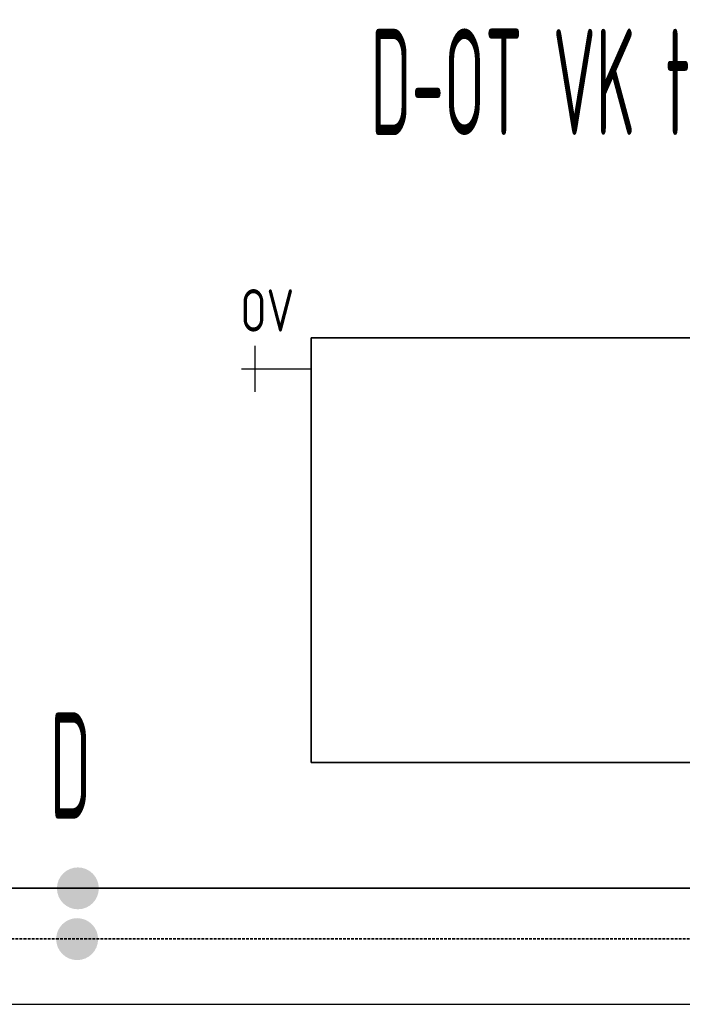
# Model space of a CAD drawing. Header units: millimetres. Extents: x 60394 to 199354, y 20895 to 166073.
# Tile 204 of 256: x 132673 to 133454, y 20895 to 22055. Entities that reach past the tile are written whole.
import ezdxf
from ezdxf.enums import TextEntityAlignment as Align

# ---------------------------------------------------------------- set-up
doc = ezdxf.new("R2010")
doc.units = ezdxf.units.MM
doc.linetypes.add('VERDECKT', pattern=[9.525, 6.35, -3.175])
for name, color, linetype, lineweight in [('JS_VYT_POPIS - OBECNĚ', 7, 'Continuous', 5), ('UT_SCHÉMA_POPIS', 7, 'VERDECKT', 5), ('UT_SCHÉMA_PŘÍVOD', 10, 'Continuous', 35), ('UT_SCHÉMA_SYMBOLY', 7, 'Continuous', 25), ('UT_SCHÉMA_ZPÁTEČKA', 172, 'VERDECKT', 35), ('UT_ZAŘÍZENÍ - OT', 3, 'Continuous', 35)]:
    doc.layers.add(name, color=color, linetype=linetype, lineweight=lineweight)
doc.styles.add('ISO 2.5', font='isocp.shx', dxfattribs={"width": 0.8, "height": 2.5})
doc.styles.add('VZT_POPIS', font='isocp.shx', dxfattribs={"width": 0.6, "height": 125})

msp = doc.modelspace()

# ---------------------------------------------------------------- hatches: boundary and pattern name
at = {"layer": 'UT_SCHÉMA_PŘÍVOD'}
msp.add_hatch(color=256, dxfattribs=at).paths.add_polyline_path([(132717.1, 21031.9, 1), (132766.4, 21031.9, 1)])
at = {"layer": 'UT_SCHÉMA_ZPÁTEČKA', "ltscale": 0.3}
msp.add_hatch(color=256, dxfattribs=at).paths.add_polyline_path([(132765.6, 20972.1, -1), (132716.2, 20972.1, -1)])

# ---------------------------------------------------------------- linework, layer by layer
msp.add_line((64740.6, 20895.4), (199354.4, 20895.4))
at = {"layer": 'UT_SCHÉMA_PŘÍVOD'}
msp.add_line((132395.9, 21032.3), (138322.7, 21032.3), dxfattribs=at)
at = {"layer": 'UT_SCHÉMA_SYMBOLY'}
for p, q in [((132950.6, 21616.6), (132950.6, 21670.6)), ((132934.6, 21643.6), (133016.5, 21643.6))]:
    msp.add_line(p, q, dxfattribs=at)
at = {"layer": 'UT_SCHÉMA_ZPÁTEČKA', "ltscale": 0.5}
msp.add_line((132320.7, 20972.3), (138389.8, 20972.3), dxfattribs=at)
at = {"layer": 'UT_ZAŘÍZENÍ - OT', "linetype": 'Continuous'}
for p, q in [((133016.5, 21180.2), (133016.5, 21680.2)), ((133016.5, 21680.2), (134216.5, 21680.2)), ((134216.5, 21180.2), (133016.5, 21180.2))]:
    msp.add_line(p, q, dxfattribs=at)

# ---------------------------------------------------------------- texts
at = {"layer": 'JS_VYT_POPIS - OBECNĚ', "style": 'VZT_POPIS', "width": 0.5}
msp.add_text('D-OT VK typ 20 - 1200*500 mm', height=125, dxfattribs=at).set_placement((133645.7, 21981.6), align=Align.MIDDLE_CENTER)
msp.add_text('D', height=125, dxfattribs=at).set_placement((132757.3, 21176.6), align=Align.MIDDLE_RIGHT)
at = {"layer": 'UT_SCHÉMA_POPIS', "style": 'ISO 2.5', "width": 0.8}
msp.add_text('OV', height=50, dxfattribs=at).set_placement((132933.1, 21712.5), align=Align.MIDDLE_LEFT)

doc.saveas('drawing.dxf')
